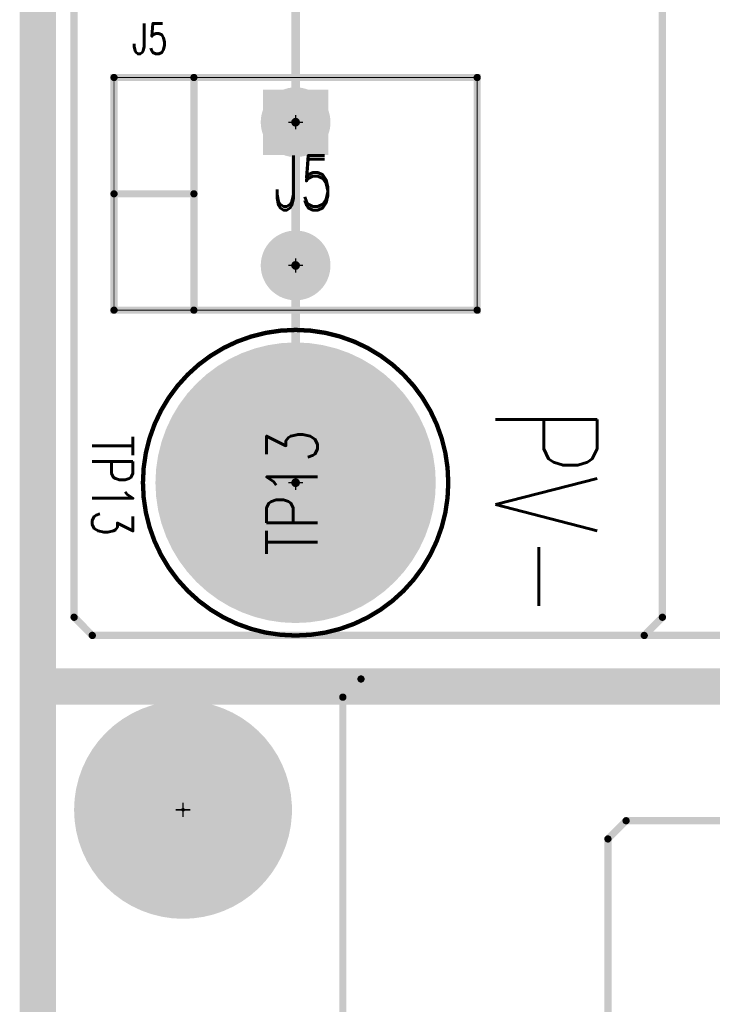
# Model space of a CAD drawing. Extents: x -7.2 to 18.3, y -5.6 to 10.9.
# Tile 13 of 112: x -0.2 to 0.7, y 2.3 to 3.7. Entities that reach past the tile are written whole.
import ezdxf
from ezdxf.enums import TextEntityAlignment as Align

# ---------------------------------------------------------------- set-up
doc = ezdxf.new("R2010")
doc.units = 0
doc.linetypes.add('SIG_6', pattern=[2, 1, 1])
doc.linetypes.add('SIG_8', pattern=[2, 1, 1])
for name, color, linetype in [('2D_LINE_02', 112, 'CONTINUOUS'), ('BOARD_OUTLINE_00', 254, 'CONTINUOUS'), ('COPPER_01', 1, 'CONTINUOUS'), ('COPPER_04', 5, 'CONTINUOUS'), ('DRIL_NPLTE_THRU_01', 16, 'CONTINUOUS'), ('DRIL_NPLTE_THRU_03', 146, 'CONTINUOUS'), ('DRIL_NPLTE_THRU_04', 176, 'CONTINUOUS'), ('DRIL_PLTE_THRU_01', 16, 'CONTINUOUS'), ('DRIL_PLTE_THRU_03', 146, 'CONTINUOUS'), ('DRIL_PLTE_THRU_04', 176, 'CONTINUOUS'), ('DRIL_SYMBOL', 254, 'CONTINUOUS'), ('PADS_BOT', 5, 'CONTINUOUS'), ('PADS_INNER', 1, 'CONTINUOUS'), ('PADS_TOP', 1, 'CONTINUOUS'), ('PADS_XR_131', 3, 'CONTINUOUS'), ('PADS_XR_132', 6, 'CONTINUOUS'), ('PART_NAME_123', 255, 'CONTINUOUS'), ('PART_NAME_129', 2, 'CONTINUOUS'), ('PART_TOP_2DLINE_123', 255, 'CONTINUOUS'), ('PART_TOP_2DLINE_129', 2, 'CONTINUOUS'), ('TEXT_123', 255, 'CONTINUOUS'), ('TRACE_01', 1, 'CONTINUOUS')]:
    doc.layers.add(name, color=color, linetype=linetype)
doc.styles.add('W0$001', font='simplex', dxfattribs={"width": 0.75})
doc.styles.add('W0$005', font='simplex', dxfattribs={"width": 0.75})
doc.styles.add('W0$006', font='simplex', dxfattribs={"width": 0.75})
doc.styles.add('W0$008', font='simplex', dxfattribs={"width": 0.75})
doc.styles.add('W0$02', font='simplex', dxfattribs={"width": 0.75})

# ---------------------------------------------------------------- blocks, each defined once
blk = doc.blocks.new('BOARD_1')
at = {"layer": 'BOARD_OUTLINE_00', "const_width": 0.01}
blk.add_lwpolyline([(-2.0303, 2.4627), (9.0698, 2.4627), (9.0698, -5.5373), (-2.0303, -5.5373)], close=True, dxfattribs=at)
blk = doc.blocks.new('SMOOTH_0$05')
at = {"const_width": 0.025}
blk.add_lwpolyline([(-0.0125, 0, 1), (0.0125, 0, 1)], format="xyb", close=True, dxfattribs=at)
blk = doc.blocks.new('DRAWING_274')
at = {"layer": '2D_LINE_02', "const_width": 0.05}
blk.add_lwpolyline([(0, -0.05), (0.4099, -0.05), (0.4099, 0.35), (1.28, 0.35), (1.28, 1.6801), (1.135, 1.6801), (1.135, 2.24), (0.7849, 2.24), (0.7849, 2.465), (0.565, 2.465), (0.565, 4.55), (-1.5751, 4.55), (-1.5751, -0.48), (-0.24, -0.48), (-0.24, 0.015), (-0.49, 0.015), (-0.49, 0.5), (0, 0.5)], close=True, dxfattribs=at)
at = {"layer": '2D_LINE_02'}
blk.add_blockref('SMOOTH_0$05', (-1.5751, -0.48), dxfattribs=at)
blk = doc.blocks.new('DRAWING_275')
at = {"layer": '2D_LINE_02', "const_width": 0.05}
blk.add_lwpolyline([(-2.0303, 2.4627), (9.0698, 2.4627), (9.0698, -5.5373), (-2.0303, -5.5373)], close=True, dxfattribs=at)
blk = doc.blocks.new('DRAWING_306')
at = {"layer": '2D_LINE_02', "const_width": 0.05}
blk.add_lwpolyline([(-0.515, -0.0401), (1.065, -0.0401), (1.065, -0.9401), (-0.0151, -0.9401), (-0.0151, -1.205), (0.0999, -1.205), (0.0999, -1.38), (0.6439, -1.38), (0.6439, -1.447), (0.8849, -1.447), (0.8849, -1.17), (1.925, -1.17), (1.925, -3.01), (-0.515, -3.01)], close=True, dxfattribs=at)
at = {"layer": '2D_LINE_02'}
blk.add_blockref('SMOOTH_0$05', (-0.515, -0.0401), dxfattribs=at)
blk = doc.blocks.new('SMOOTH_0$01')
at = {"const_width": 0.005}
blk.add_lwpolyline([(-0.0025, 0, 1), (0.0025, 0, 1)], format="xyb", close=True, dxfattribs=at)
blk = doc.blocks.new('COPPER_273')
at = {"layer": 'COPPER_01', "const_width": 0.01}
blk.add_lwpolyline([(-1.0052, -3.275), (-1.0052, -4.6399), (-1.0302, -4.6649), (-1.3652, -4.6649), (-1.3902, -4.6899), (-1.3902, -5.2949), (-1.4152, -5.3199), (-1.6502, -5.3199), (-1.6752, -5.3449), (-1.6752, -5.8149), (-1.7002, -5.8399), (-1.8052, -5.8399), (-1.8302, -5.8149), (-1.8302, -5.1999), (-1.8052, -5.1749), (-1.7802, -5.1749), (-1.7552, -5.1499), (-1.7552, -4.4949), (-1.7302, -4.4699), (-1.215, -4.4699), (-1.19, -4.4449), (-1.19, -1.2599)], dxfattribs=at)
at = {"layer": 'COPPER_01'}
for p in [(-1.7302, -4.4699), (-1.7552, -4.4949), (-1.3652, -4.6649), (-1.3902, -4.6899)]:
    blk.add_blockref('SMOOTH_0$01', p, dxfattribs=at)
blk = doc.blocks.new('COPPER_281')
at = {"layer": 'COPPER_01', "const_width": 0.01}
blk.add_lwpolyline([(-0.3601, -1.045), (-0.3851, -1.02), (-0.7851, -1.02), (-0.8101, -1.045), (-0.8101, -3.645), (-0.7851, -3.67), (-0.0252, -3.67), (-0.0002, -3.645), (-0.0002, -2.0599), (-0.3601, -2.0599)], close=True, dxfattribs=at)
at = {"layer": 'COPPER_01'}
for p in [(-0.8101, -3.645), (-0.0002, -3.645), (-0.7851, -3.67), (-0.0252, -3.67)]:
    blk.add_blockref('SMOOTH_0$01', p, dxfattribs=at)
blk = doc.blocks.new('COPPER_304')
at = {"layer": 'COPPER_04', "const_width": 0.01}
blk.add_lwpolyline([(0.135, -0.2301), (0.16, -0.2551), (0.415, -0.2551), (0.44, -0.2801), (0.44, -0.3301), (0.465, -0.3551), (0.68, -0.3551), (0.705, -0.3801), (0.705, -0.4151), (0.68, -0.4401), (0.4599, -0.4401), (0.4349, -0.4651), (0.4349, -0.89), (0.4599, -0.915), (0.54, -0.915), (0.565, -0.94), (0.565, -1.29), (0.54, -1.315), (-0.6701, -1.315), (-0.6951, -1.29), (-0.6951, 1.7199), (-0.6701, 1.7449), (0.11, 1.7449), (0.135, 1.7199)], close=True, dxfattribs=at)
at = {"layer": 'COPPER_04'}
for p in [(-0.6951, -1.29), (-0.6701, -1.315)]:
    blk.add_blockref('SMOOTH_0$01', p, dxfattribs=at)
blk = doc.blocks.new('SMOOTH_0$001')
at = {"const_width": 0.0005}
blk.add_lwpolyline([(-0.00025, 0, 1), (0.00025, 0, 1)], format="xyb", close=True, dxfattribs=at)
blk = doc.blocks.new('PART_BODY_TOP_359')
at = {"layer": 'PART_TOP_2DLINE_123', "const_width": 0.01}
blk.add_lwpolyline([(-0.16, 0.25), (-0.16, -0.25), (0.16, -0.25), (0.16, 0.25)], close=True, dxfattribs=at)
for points in [[(-0.16, -0.14), (0.16, -0.14)], [(0, -0.14), (0, -0.25)]]:
    blk.add_lwpolyline(points, dxfattribs=at)
at = {"layer": 'PART_TOP_2DLINE_129', "const_width": 0.001}
blk.add_lwpolyline([(-0.16, 0.25), (-0.16, -0.25), (0.16, -0.25), (0.16, 0.25)], close=True, dxfattribs=at)
at = {"layer": 'PART_TOP_2DLINE_123'}
for p in [(-0.16, 0.25), (0.16, 0.25), (-0.16, -0.14), (0, -0.14), (0.16, -0.14), (-0.16, -0.25), (0, -0.25), (0.16, -0.25)]:
    blk.add_blockref('SMOOTH_0$01', p, dxfattribs=at)
at = {"layer": 'PART_TOP_2DLINE_129'}
for p in [(-0.16, 0.25), (0.16, 0.25), (-0.16, -0.25), (0.16, -0.25)]:
    blk.add_blockref('SMOOTH_0$001', p, dxfattribs=at)
blk = doc.blocks.new('DRIL_SYMBOL_0$052')
at = {"layer": 'DRIL_SYMBOL', "const_width": 0.002}
for points in [[(-0.01, 0), (0.01, 0)], [(0, -0.01), (0, 0.01)]]:
    blk.add_lwpolyline(points, dxfattribs=at)
blk = doc.blocks.new('DRIL_HOLE_0$052')
at = {"const_width": 0.026}
blk.add_lwpolyline([(-0.013, 0, 1), (0.013, 0, 1)], format="xyb", close=True, dxfattribs=at)
blk.add_blockref('DRIL_SYMBOL_0$052', (0, 0))
blk = doc.blocks.new('PAD_59')
at = {"const_width": 0.09}
blk.add_lwpolyline([(-0.045, 0), (0.045, 0)], dxfattribs=at)
blk = doc.blocks.new('PAD_60')
at = {"const_width": 0.048}
blk.add_lwpolyline([(0, -0.024, 1), (0, 0.024, 1)], format="xyb", close=True, dxfattribs=at)
blk = doc.blocks.new('STK_TOP_38')
at = {"layer": 'DRIL_PLTE_THRU_01'}
blk.add_blockref('DRIL_HOLE_0$052', (0, 0), dxfattribs=at)
at = {"layer": 'DRIL_PLTE_THRU_03'}
blk.add_blockref('DRIL_HOLE_0$052', (0, 0), dxfattribs=at)
at = {"layer": 'DRIL_PLTE_THRU_04'}
blk.add_blockref('DRIL_HOLE_0$052', (0, 0), dxfattribs=at)
at = {"layer": 'PADS_BOT'}
blk.add_blockref('PAD_59', (0, 0), dxfattribs=at)
at = {"layer": 'PADS_INNER'}
blk.add_blockref('PAD_59', (0, 0), dxfattribs=at)
at = {"layer": 'PADS_TOP'}
blk.add_blockref('PAD_59', (0, 0), dxfattribs=at)
at = {"layer": 'PADS_XR_131'}
blk.add_blockref('PAD_60', (0, 0), dxfattribs=at)
at = {"layer": 'PADS_XR_132'}
blk.add_blockref('PAD_60', (0, 0), dxfattribs=at)
blk = doc.blocks.new('PAD_61')
at = {"const_width": 0.045}
blk.add_lwpolyline([(0, -0.0225, 1), (0, 0.0225, 1)], format="xyb", close=True, dxfattribs=at)
blk = doc.blocks.new('STK_TOP_37')
at = {"layer": 'DRIL_PLTE_THRU_01'}
blk.add_blockref('DRIL_HOLE_0$052', (0, 0), dxfattribs=at)
at = {"layer": 'DRIL_PLTE_THRU_03'}
blk.add_blockref('DRIL_HOLE_0$052', (0, 0), dxfattribs=at)
at = {"layer": 'DRIL_PLTE_THRU_04'}
blk.add_blockref('DRIL_HOLE_0$052', (0, 0), dxfattribs=at)
at = {"layer": 'PADS_BOT'}
blk.add_blockref('PAD_61', (0, 0), dxfattribs=at)
at = {"layer": 'PADS_INNER'}
blk.add_blockref('PAD_61', (0, 0), dxfattribs=at)
at = {"layer": 'PADS_TOP'}
blk.add_blockref('PAD_61', (0, 0), dxfattribs=at)
at = {"layer": 'PADS_XR_131'}
blk.add_blockref('PAD_60', (0, 0), dxfattribs=at)
at = {"layer": 'PADS_XR_132'}
blk.add_blockref('PAD_60', (0, 0), dxfattribs=at)
blk = doc.blocks.new('SYM_TOP_32')
for name, p in [('PART_BODY_TOP_359', (0, 0)), ('STK_TOP_38', (-0.0985, 0)), ('STK_TOP_37', (0.0985, 0))]:
    blk.add_blockref(name, p)
blk = doc.blocks.new('PART_TOP_61')
blk.add_blockref('SYM_TOP_32', (0, 0))
at = {"layer": 'PART_NAME_123', "style": 'W0$006', "width": 0.75}
blk.add_text('J5', height=0.042, rotation=90, dxfattribs=at).set_placement((-0.1925, -0.2249))
at = {"layer": 'PART_NAME_129', "style": 'W0$005', "width": 0.75}
blk.add_text('J5', height=0.07, rotation=90, dxfattribs=at).set_placement((-0.0176, -0.0301), align=Align.MIDDLE_LEFT)
at = {"layer": 'PART_NAME_129', "style": 'W0$001', "width": 0.75}
blk.add_text('J5', height=0.07, rotation=90, dxfattribs=at).set_placement((0.0224, -0.0301))
blk = doc.blocks.new('PART_BODY_TOP_365')
at = {"layer": 'PART_TOP_2DLINE_123', "const_width": 0.006}
blk.add_lwpolyline([(-0.2102, 0, 1), (0.2102, 0, 1)], format="xyb", close=True, dxfattribs=at)
at = {"layer": 'PART_TOP_2DLINE_129', "const_width": 0.001}
blk.add_lwpolyline([(-0.2102, 0, 1), (0.2102, 0, 1)], format="xyb", close=True, dxfattribs=at)
blk = doc.blocks.new('DRIL_SYMBOL_0$25')
at = {"layer": 'DRIL_SYMBOL', "const_width": 0.002}
for points in [[(-0.01, 0), (0.01, 0)], [(0, -0.01), (0, 0.01)]]:
    blk.add_lwpolyline(points, dxfattribs=at)
blk = doc.blocks.new('DRIL_HOLE_0$25')
at = {"const_width": 0.125}
blk.add_lwpolyline([(-0.0625, 0, 1), (0.0625, 0, 1)], format="xyb", close=True, dxfattribs=at)
blk.add_blockref('DRIL_SYMBOL_0$25', (0, 0))
blk = doc.blocks.new('PAD_76')
at = {"const_width": 0.19}
blk.add_lwpolyline([(0, -0.095, 1), (0, 0.095, 1)], format="xyb", close=True, dxfattribs=at)
blk = doc.blocks.new('PAD_78')
at = {"const_width": 0.193}
blk.add_lwpolyline([(0, -0.0965, 1), (0, 0.0965, 1)], format="xyb", close=True, dxfattribs=at)
blk = doc.blocks.new('STK_TOP_46')
at = {"layer": 'DRIL_PLTE_THRU_01'}
blk.add_blockref('DRIL_HOLE_0$25', (0, 0), dxfattribs=at)
at = {"layer": 'DRIL_PLTE_THRU_03'}
blk.add_blockref('DRIL_HOLE_0$25', (0, 0), dxfattribs=at)
at = {"layer": 'DRIL_PLTE_THRU_04'}
blk.add_blockref('DRIL_HOLE_0$25', (0, 0), dxfattribs=at)
at = {"layer": 'PADS_BOT'}
blk.add_blockref('PAD_76', (0, 0), dxfattribs=at)
at = {"layer": 'PADS_INNER'}
blk.add_blockref('PAD_76', (0, 0), dxfattribs=at)
at = {"layer": 'PADS_TOP'}
blk.add_blockref('PAD_76', (0, 0), dxfattribs=at)
at = {"layer": 'PADS_XR_131'}
blk.add_blockref('PAD_78', (0, 0), dxfattribs=at)
at = {"layer": 'PADS_XR_132'}
blk.add_blockref('PAD_78', (0, 0), dxfattribs=at)
blk = doc.blocks.new('SYM_TOP_38')
for name in ['PART_BODY_TOP_365', 'STK_TOP_46']:
    blk.add_blockref(name, (0, 0))
blk = doc.blocks.new('PART_TOP_99')
blk.add_blockref('SYM_TOP_38', (0, 0))
at = {"layer": 'PART_NAME_123', "style": 'W0$008', "width": 0.75}
blk.add_text('TP13', height=0.056, rotation=180, dxfattribs=at).set_placement((0.065, 0.28))
at = {"layer": 'PART_NAME_129', "style": 'W0$001', "width": 0.75}
blk.add_text('TP13', height=0.07, dxfattribs=at).set_placement((-0.1, -0.03))
blk = doc.blocks.new('DRIL_SYMBOL_0$18')
at = {"layer": 'DRIL_SYMBOL', "const_width": 0.002}
for points in [[(-0.01, 0), (0.01, 0)], [(0, -0.01), (0, 0.01)]]:
    blk.add_lwpolyline(points, dxfattribs=at)
blk = doc.blocks.new('DRIL_HOLE_0$18')
at = {"const_width": 0.09}
blk.add_lwpolyline([(-0.045, 0, 1), (0.045, 0, 1)], format="xyb", close=True, dxfattribs=at)
blk.add_blockref('DRIL_SYMBOL_0$18', (0, 0))
blk = doc.blocks.new('PAD_70')
at = {"const_width": 0.0025}
blk.add_lwpolyline([(0, -0.00125, 1), (0, 0.00125, 1)], format="xyb", close=True, dxfattribs=at)
blk = doc.blocks.new('PAD_137')
at = {"const_width": 0.15}
blk.add_lwpolyline([(0, -0.075, 1), (0, 0.075, 1)], format="xyb", close=True, dxfattribs=at)
blk = doc.blocks.new('STK_TOP_78')
at = {"layer": 'DRIL_NPLTE_THRU_01'}
blk.add_blockref('DRIL_HOLE_0$18', (0, 0), dxfattribs=at)
at = {"layer": 'DRIL_NPLTE_THRU_03'}
blk.add_blockref('DRIL_HOLE_0$18', (0, 0), dxfattribs=at)
at = {"layer": 'DRIL_NPLTE_THRU_04'}
blk.add_blockref('DRIL_HOLE_0$18', (0, 0), dxfattribs=at)
at = {"layer": 'PADS_BOT'}
blk.add_blockref('PAD_70', (0, 0), dxfattribs=at)
at = {"layer": 'PADS_INNER'}
blk.add_blockref('PAD_70', (0, 0), dxfattribs=at)
at = {"layer": 'PADS_TOP'}
blk.add_blockref('PAD_70', (0, 0), dxfattribs=at)
at = {"layer": 'PADS_XR_131'}
blk.add_blockref('PAD_137', (0, 0), dxfattribs=at)
at = {"layer": 'PADS_XR_132'}
blk.add_blockref('PAD_137', (0, 0), dxfattribs=at)
blk = doc.blocks.new('SYM_TOP_64')
blk.add_blockref('STK_TOP_78', (-0.0001, 0.0001))
blk = doc.blocks.new('PART_TOP_455')
blk.add_blockref('SYM_TOP_64', (0, 0))
blk = doc.blocks.new('SMOOTH_0$012')
at = {"const_width": 0.006}
blk.add_lwpolyline([(-0.003, 0, 1), (0.003, 0, 1)], format="xyb", close=True, dxfattribs=at)

msp = doc.modelspace()

# ---------------------------------------------------------------- linework, layer by layer
at = {"layer": 'TRACE_01', "linetype": 'SIG_8', "const_width": 0.012}
for points in [[(0.155, 3.5459), (0.155, 3.7549), (0.4001, 3.7549), (0.4001, 3.765)], [(0.155, 3.3489), (0.155, 3.5459)], [(0.155, 3.05), (0.155, 3.3489)]]:
    msp.add_lwpolyline(points, dxfattribs=at)

# ---------------------------------------------------------------- block references
for name, p in [('DRAWING_274', (1.3752, 3.2499)), ('DRAWING_275', (1.8304, 5.3372)), ('BOARD_1', (1.8304, 5.3372)), ('DRAWING_306', (0.3151, 2.81)), ('PART_TOP_455', (0.0001, 2.6))]:
    msp.add_blockref(name, p)
at = {"linetype": 'SIG_6'}
msp.add_blockref('COPPER_273', (1.9752, 7.2499), dxfattribs=at)
at = {"linetype": 'SIG_8'}
for name, p in [('COPPER_304', (0.5451, 4.155)), ('COPPER_281', (0.6602, 6.5099))]:
    msp.add_blockref(name, p, dxfattribs=at)
for name, p, rotation in [('PART_TOP_61', (0.155, 3.4474), 270), ('PART_TOP_99', (0.155, 3.05), 90)]:
    msp.add_blockref(name, p, dxfattribs=dict(rotation=rotation))
at = {"layer": 'TRACE_01'}
for p in [(0.155, 3.5459), (0.155, 3.5459), (0.155, 3.3489), (0.155, 3.3489), (0.155, 3.05)]:
    msp.add_blockref('SMOOTH_0$012', p, dxfattribs=at)

# ---------------------------------------------------------------- texts
at = {"layer": 'TEXT_123', "style": 'W0$02', "width": 0.75}
msp.add_text('PV-', height=0.14, rotation=270, dxfattribs=at).set_placement((0.43, 3.155))

doc.saveas('drawing.dxf')
